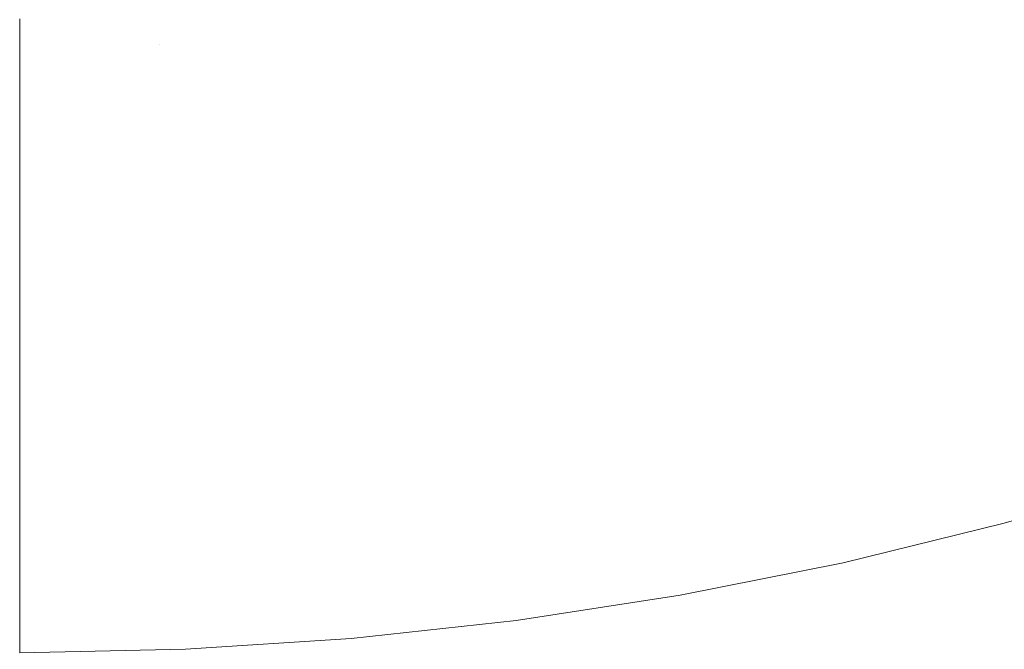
# Model space of a CAD drawing. Header units: centimetres. Extents: x -26 to 27.3, y -25.3 to -23.5.
# Tile 127 of 221: x 9.1825 to 9.2602, y -25.0596 to -25.01. Entities that reach past the tile are written whole.
import ezdxf

# ---------------------------------------------------------------- set-up
doc = ezdxf.new("R2010")
doc.units = ezdxf.units.CM
doc.header["$LTSCALE"] = 2.54
doc.layers.add('Lucido design-1', color=7, linetype='Continuous')

# ---------------------------------------------------------------- blocks, each defined once
blk = doc.blocks.new('Gruppo-4-1')
at = {"color": 7, "linetype": 'Continuous', "lineweight": 9}
blk.add_3dface([(-25.917482, -23.559888, 1050.422055), (-25.917482, -25.159888, 1050.422055), (27.182518, -25.159888, 1050.422055), (27.182518, -23.559888, 1050.422055)], dxfattribs=at)
for points, invisible_edges in [([(9.260604, -25.007546, 1049.630546), (9.249727, -25.010716, 1049.630546), (9.248763, -25.007118, 1049.63228), (9.259484, -25.003993, 1049.63228)], 15), ([(9.22633, -25.008358, 1049.634163), (9.21545, -25.010033, 1049.634163), (9.214985, -25.006499, 1049.636193), (9.225711, -25.004848, 1049.636193)], 15), ([(9.21545, -25.010033, 1049.634163), (9.204508, -25.011231, 1049.634163), (9.204197, -25.00768, 1049.636193), (9.214985, -25.006499, 1049.636193)], 15), ([(9.237916, -25.009772, 1049.63228), (9.226963, -25.011951, 1049.63228), (9.22633, -25.008358, 1049.634163), (9.237126, -25.006211, 1049.634163)], 15), ([(9.249727, -25.010716, 1049.630546), (9.238722, -25.013409, 1049.630546), (9.237916, -25.009772, 1049.63228), (9.248763, -25.007118, 1049.63228)], 15), ([(9.204508, -25.011231, 1049.634163), (9.193523, -25.011951, 1049.634163), (9.193368, -25.00839, 1049.636193), (9.204197, -25.00768, 1049.636193)], 15), ([(9.261746, -25.011167, 1049.628965), (9.25071, -25.014383, 1049.628965), (9.249727, -25.010716, 1049.630546), (9.260604, -25.007546, 1049.630546)], 15), ([(9.193368, -25.00839, 1049.636193), (9.193523, -25.011951, 1049.634163), (9.182518, -25.012191, 1049.634163), (9.182518, -25.009898, 1049.63547)], 11), ([(9.226963, -25.011951, 1049.63228), (9.215926, -25.013649, 1049.63228), (9.21545, -25.010033, 1049.634163), (9.22633, -25.008358, 1049.634163)], 15), ([(-7.917482, -25.012191, 1049.634163), (-7.917482, -25.009898, 1049.63547), (9.182518, -25.009898, 1049.63547), (9.182518, -25.012191, 1049.634163)], 10), ([(9.215926, -25.013649, 1049.63228), (9.204826, -25.014865, 1049.63228), (9.204508, -25.011231, 1049.634163), (9.21545, -25.010033, 1049.634163)], 15), ([(9.238722, -25.013409, 1049.630546), (9.22761, -25.015619, 1049.630546), (9.226963, -25.011951, 1049.63228), (9.237916, -25.009772, 1049.63228)], 15), ([(9.204826, -25.014865, 1049.63228), (9.193682, -25.015595, 1049.63228), (9.193523, -25.011951, 1049.634163), (9.204508, -25.011231, 1049.634163)], 15), ([(9.25071, -25.014383, 1049.628965), (9.239544, -25.017116, 1049.628965), (9.238722, -25.013409, 1049.630546), (9.249727, -25.010716, 1049.630546)], 15), ([(9.262907, -25.01485, 1049.627541), (9.251709, -25.018114, 1049.627541), (9.25071, -25.014383, 1049.628965), (9.261746, -25.011167, 1049.628965)], 15), ([(9.193523, -25.011951, 1049.634163), (9.193682, -25.015595, 1049.63228), (9.182518, -25.015839, 1049.63228), (9.182518, -25.013723, 1049.633372)], 11), ([(9.182518, -25.013723, 1049.633372), (9.182518, -25.012191, 1049.634163), (9.193523, -25.011951, 1049.634163)], 10), ([(9.22761, -25.015619, 1049.630546), (9.216412, -25.017343, 1049.630546), (9.215926, -25.013649, 1049.63228), (9.226963, -25.011951, 1049.63228)], 15), ([(9.182518, -25.012191, 1049.634163), (9.182518, -25.013723, 1049.633372), (-7.917482, -25.013723, 1049.633372), (-7.917482, -25.012191, 1049.634163)], 10), ([(9.239544, -25.017116, 1049.628965), (9.22827, -25.019358, 1049.628965), (9.22761, -25.015619, 1049.630546), (9.238722, -25.013409, 1049.630546)], 15), ([(-7.917482, -25.015839, 1049.63228), (-7.917482, -25.013723, 1049.633372), (9.182518, -25.013723, 1049.633372), (9.182518, -25.015839, 1049.63228)], 10), ([(9.216412, -25.017343, 1049.630546), (9.20515, -25.018576, 1049.630546), (9.204826, -25.014865, 1049.63228), (9.215926, -25.013649, 1049.63228)], 15), ([(9.20515, -25.018576, 1049.630546), (9.193845, -25.019317, 1049.630546), (9.193682, -25.015595, 1049.63228), (9.204826, -25.014865, 1049.63228)], 15), ([(9.251709, -25.018114, 1049.627541), (9.24038, -25.020886, 1049.627541), (9.239544, -25.017116, 1049.628965), (9.25071, -25.014383, 1049.628965)], 15), ([(9.264086, -25.018589, 1049.626276), (9.252724, -25.021901, 1049.626276), (9.251709, -25.018114, 1049.627541), (9.262907, -25.01485, 1049.627541)], 15), ([(9.182518, -25.015839, 1049.63228), (9.182518, -25.017635, 1049.631444), (-7.917482, -25.017635, 1049.631444), (-7.917482, -25.015839, 1049.63228)], 10), ([(9.182518, -25.017635, 1049.631444), (9.182518, -25.015839, 1049.63228), (9.193682, -25.015595, 1049.63228), (9.193845, -25.019317, 1049.630546)], 14), ([(9.22827, -25.019358, 1049.628965), (9.216908, -25.021107, 1049.628965), (9.216412, -25.017343, 1049.630546), (9.22761, -25.015619, 1049.630546)], 15), ([(9.216908, -25.021107, 1049.628965), (9.205481, -25.022358, 1049.628965), (9.20515, -25.018576, 1049.630546), (9.216412, -25.017343, 1049.630546)], 15), ([(9.24038, -25.020886, 1049.627541), (9.22894, -25.023161, 1049.627541), (9.22827, -25.019358, 1049.628965), (9.239544, -25.017116, 1049.628965)], 15), ([(-7.917482, -25.019564, 1049.630546), (-7.917482, -25.017635, 1049.631444), (9.182518, -25.017635, 1049.631444), (9.182518, -25.019564, 1049.630546)], 10), ([(9.193845, -25.019317, 1049.630546), (9.182518, -25.019564, 1049.630546), (9.182518, -25.017635, 1049.631444)], 9), ([(9.252724, -25.021901, 1049.626276), (9.241228, -25.024714, 1049.626276), (9.24038, -25.020886, 1049.627541), (9.251709, -25.018114, 1049.627541)], 15), ([(9.205481, -25.022358, 1049.628965), (9.19401, -25.02311, 1049.628965), (9.193845, -25.019317, 1049.630546), (9.20515, -25.018576, 1049.630546)], 15), ([(9.265281, -25.022378, 1049.625172), (9.253752, -25.025738, 1049.625172), (9.252724, -25.021901, 1049.626276), (9.264086, -25.018589, 1049.626276)], 15), ([(9.182518, -25.019564, 1049.630546), (9.182518, -25.021628, 1049.629687), (-7.917482, -25.021628, 1049.629687), (-7.917482, -25.019564, 1049.630546)], 10), ([(9.182518, -25.021628, 1049.629687), (9.182518, -25.019564, 1049.630546), (9.193845, -25.019317, 1049.630546), (9.19401, -25.02311, 1049.628965)], 14), ([(9.22894, -25.023161, 1049.627541), (9.217412, -25.024936, 1049.627541), (9.216908, -25.021107, 1049.628965), (9.22827, -25.019358, 1049.628965)], 15), ([(9.217412, -25.024936, 1049.627541), (9.205818, -25.026206, 1049.627541), (9.205481, -25.022358, 1049.628965), (9.216908, -25.021107, 1049.628965)], 15), ([(9.241228, -25.024714, 1049.626276), (9.229621, -25.027022, 1049.626276), (9.22894, -25.023161, 1049.627541), (9.24038, -25.020886, 1049.627541)], 15), ([(-7.917482, -25.023361, 1049.628965), (-7.917482, -25.021628, 1049.629687), (9.182518, -25.021628, 1049.629687), (9.182518, -25.023361, 1049.628965)], 10), ([(9.19401, -25.02311, 1049.628965), (9.182518, -25.023361, 1049.628965), (9.182518, -25.021628, 1049.629687)], 9), ([(9.253752, -25.025738, 1049.625172), (9.242088, -25.028592, 1049.625172), (9.241228, -25.024714, 1049.626276), (9.252724, -25.021901, 1049.626276)], 15), ([(9.205818, -25.026206, 1049.627541), (9.194179, -25.026968, 1049.627541), (9.19401, -25.02311, 1049.628965), (9.205481, -25.022358, 1049.628965)], 15), ([(9.266489, -25.02621, 1049.624232), (9.254792, -25.02962, 1049.624232), (9.253752, -25.025738, 1049.625172), (9.265281, -25.022378, 1049.625172)], 15), ([(9.182518, -25.023361, 1049.628965), (9.182518, -25.025693, 1049.628105), (-7.917482, -25.025693, 1049.628105), (-7.917482, -25.023361, 1049.628965)], 10), ([(9.182518, -25.025693, 1049.628105), (9.182518, -25.023361, 1049.628965), (9.19401, -25.02311, 1049.628965), (9.194179, -25.026968, 1049.627541)], 14), ([(9.229621, -25.027022, 1049.626276), (9.217924, -25.028823, 1049.626276), (9.217412, -25.024936, 1049.627541), (9.22894, -25.023161, 1049.627541)], 15), ([(9.217924, -25.028823, 1049.626276), (9.206159, -25.030111, 1049.626276), (9.205818, -25.026206, 1049.627541), (9.217412, -25.024936, 1049.627541)], 15), ([(9.242088, -25.028592, 1049.625172), (9.230311, -25.030935, 1049.625172), (9.229621, -25.027022, 1049.626276), (9.241228, -25.024714, 1049.626276)], 15), ([(-7.917482, -25.027223, 1049.627541), (-7.917482, -25.025693, 1049.628105), (9.182518, -25.025693, 1049.628105), (9.182518, -25.027223, 1049.627541)], 10), ([(9.194179, -25.026968, 1049.627541), (9.182518, -25.027223, 1049.627541), (9.182518, -25.025693, 1049.628105)], 9), ([(9.254792, -25.02962, 1049.624232), (9.242958, -25.032515, 1049.624232), (9.242088, -25.028592, 1049.625172), (9.253752, -25.025738, 1049.625172)], 15), ([(9.206159, -25.030111, 1049.626276), (9.19435, -25.030885, 1049.626276), (9.194179, -25.026968, 1049.627541), (9.205818, -25.026206, 1049.627541)], 15), ([(9.267709, -25.03008, 1049.623459), (9.255842, -25.033539, 1049.623459), (9.254792, -25.02962, 1049.624232), (9.266489, -25.02621, 1049.624232)], 15), ([(9.182518, -25.027223, 1049.627541), (9.182518, -25.029823, 1049.626702), (-7.917482, -25.029823, 1049.626702), (-7.917482, -25.027223, 1049.627541)], 10), ([(9.182518, -25.029823, 1049.626702), (9.182518, -25.027223, 1049.627541), (9.194179, -25.026968, 1049.627541), (9.19435, -25.030885, 1049.626276)], 14), ([(9.230311, -25.030935, 1049.625172), (9.218442, -25.032762, 1049.625172), (9.217924, -25.028823, 1049.626276), (9.229621, -25.027022, 1049.626276)], 15), ([(9.218442, -25.032762, 1049.625172), (9.206506, -25.034069, 1049.625172), (9.206159, -25.030111, 1049.626276), (9.217924, -25.028823, 1049.626276)], 15), ([(9.242958, -25.032515, 1049.624232), (9.231009, -25.034892, 1049.624232), (9.230311, -25.030935, 1049.625172), (9.242088, -25.028592, 1049.625172)], 15), ([(-7.917482, -25.031143, 1049.626276), (-7.917482, -25.029823, 1049.626702), (9.182518, -25.029823, 1049.626702), (9.182518, -25.031143, 1049.626276)], 10), ([(9.19435, -25.030885, 1049.626276), (9.182518, -25.031143, 1049.626276), (9.182518, -25.029823, 1049.626702)], 9), ([(9.255842, -25.033539, 1049.623459), (9.243836, -25.036477, 1049.623459), (9.242958, -25.032515, 1049.624232), (9.254792, -25.02962, 1049.624232)], 15), ([(9.206506, -25.034069, 1049.625172), (9.194523, -25.034854, 1049.625172), (9.19435, -25.030885, 1049.626276), (9.206159, -25.030111, 1049.626276)], 15), ([(9.268939, -25.03398, 1049.622853), (9.256901, -25.037489, 1049.622853), (9.255842, -25.033539, 1049.623459), (9.267709, -25.03008, 1049.623459)], 15), ([(9.182518, -25.031143, 1049.626276), (9.182518, -25.034011, 1049.625479), (-7.917482, -25.034011, 1049.625479), (-7.917482, -25.031143, 1049.626276)], 10), ([(9.182518, -25.034011, 1049.625479), (9.182518, -25.031143, 1049.626276), (9.19435, -25.030885, 1049.626276), (9.194523, -25.034854, 1049.625172)], 14), ([(9.231009, -25.034892, 1049.624232), (9.218967, -25.036746, 1049.624232), (9.218442, -25.032762, 1049.625172), (9.230311, -25.030935, 1049.625172)], 15), ([(9.218967, -25.036746, 1049.624232), (9.206856, -25.038072, 1049.624232), (9.206506, -25.034069, 1049.625172), (9.218442, -25.032762, 1049.625172)], 15), ([(9.243836, -25.036477, 1049.623459), (9.231713, -25.038888, 1049.623459), (9.231009, -25.034892, 1049.624232), (9.242958, -25.032515, 1049.624232)], 15), ([(9.256901, -25.037489, 1049.622853), (9.244721, -25.040469, 1049.622853), (9.243836, -25.036477, 1049.623459), (9.255842, -25.033539, 1049.623459)], 15), ([(-7.917482, -25.035116, 1049.625172), (-7.917482, -25.034011, 1049.625479), (9.182518, -25.034011, 1049.625479), (9.182518, -25.035116, 1049.625172)], 10), ([(9.194523, -25.034854, 1049.625172), (9.182518, -25.035116, 1049.625172), (9.182518, -25.034011, 1049.625479)], 9), ([(9.206856, -25.038072, 1049.624232), (9.194699, -25.038869, 1049.624232), (9.194523, -25.034854, 1049.625172), (9.206506, -25.034069, 1049.625172)], 15), ([(9.270176, -25.037904, 1049.622417), (9.257966, -25.041463, 1049.622417), (9.256901, -25.037489, 1049.622853), (9.268939, -25.03398, 1049.622853)], 15), ([(9.182518, -25.035116, 1049.625172), (9.182518, -25.038247, 1049.62444), (-7.917482, -25.038247, 1049.62444), (-7.917482, -25.035116, 1049.625172)], 10), ([(9.182518, -25.038247, 1049.62444), (9.182518, -25.035116, 1049.625172), (9.194523, -25.034854, 1049.625172), (9.194699, -25.038869, 1049.624232)], 14), ([(9.231713, -25.038888, 1049.623459), (9.219497, -25.040768, 1049.623459), (9.218967, -25.036746, 1049.624232), (9.231009, -25.034892, 1049.624232)], 15), ([(9.219497, -25.040768, 1049.623459), (9.20721, -25.042114, 1049.623459), (9.206856, -25.038072, 1049.624232), (9.218967, -25.036746, 1049.624232)], 15), ([(9.244721, -25.040469, 1049.622853), (9.232423, -25.042915, 1049.622853), (9.231713, -25.038888, 1049.623459), (9.243836, -25.036477, 1049.623459)], 15), ([(9.257966, -25.041463, 1049.622417), (9.245612, -25.044486, 1049.622417), (9.244721, -25.040469, 1049.622853), (9.256901, -25.037489, 1049.622853)], 15), ([(-7.917482, -25.039135, 1049.624232), (-7.917482, -25.038247, 1049.62444), (9.182518, -25.038247, 1049.62444), (9.182518, -25.039135, 1049.624232)], 10), ([(9.194699, -25.038869, 1049.624232), (9.182518, -25.039135, 1049.624232), (9.182518, -25.038247, 1049.62444)], 9), ([(9.20721, -25.042114, 1049.623459), (9.194875, -25.042922, 1049.623459), (9.194699, -25.038869, 1049.624232), (9.206856, -25.038072, 1049.624232)], 15), ([(9.271419, -25.041845, 1049.62215), (9.259035, -25.045454, 1049.62215), (9.257966, -25.041463, 1049.622417), (9.270176, -25.037904, 1049.622417)], 15), ([(9.182518, -25.039135, 1049.624232), (9.182518, -25.042525, 1049.623586), (-7.917482, -25.042525, 1049.623586), (-7.917482, -25.039135, 1049.624232)], 10), ([(9.182518, -25.042525, 1049.623586), (9.182518, -25.039135, 1049.624232), (9.194699, -25.038869, 1049.624232), (9.194875, -25.042922, 1049.623459)], 14), ([(9.232423, -25.042915, 1049.622853), (9.22003, -25.044823, 1049.622853), (9.219497, -25.040768, 1049.623459), (9.231713, -25.038888, 1049.623459)], 15), ([(9.245612, -25.044486, 1049.622417), (9.233138, -25.046967, 1049.622417), (9.232423, -25.042915, 1049.622853), (9.244721, -25.040469, 1049.622853)], 15), ([(9.22003, -25.044823, 1049.622853), (9.207566, -25.046188, 1049.622853), (9.20721, -25.042114, 1049.623459), (9.219497, -25.040768, 1049.623459)], 15), ([(9.259035, -25.045454, 1049.62215), (9.246506, -25.04852, 1049.62215), (9.245612, -25.044486, 1049.622417), (9.257966, -25.041463, 1049.622417)], 15), ([(9.207566, -25.046188, 1049.622853), (9.195054, -25.047008, 1049.622853), (9.194875, -25.042922, 1049.623459), (9.20721, -25.042114, 1049.623459)], 15), ([(9.27273, -25.046003, 1049.622055), (9.260164, -25.049666, 1049.622055), (9.259035, -25.045454, 1049.62215), (9.271419, -25.041845, 1049.62215)], 14), ([(-7.917482, -25.043192, 1049.623459), (-7.917482, -25.042525, 1049.623586), (9.182518, -25.042525, 1049.623586), (9.182518, -25.043192, 1049.623459)], 10), ([(9.194875, -25.042922, 1049.623459), (9.182518, -25.043192, 1049.623459), (9.182518, -25.042525, 1049.623586)], 9), ([(9.182518, -25.046837, 1049.622919), (9.182518, -25.043192, 1049.623459), (9.194875, -25.042922, 1049.623459), (9.195054, -25.047008, 1049.622853)], 14), ([(9.233138, -25.046967, 1049.622417), (9.220567, -25.048902, 1049.622417), (9.22003, -25.044823, 1049.622853), (9.232423, -25.042915, 1049.622853)], 15), ([(9.182518, -25.043192, 1049.623459), (9.182518, -25.046837, 1049.622919), (-7.917482, -25.046837, 1049.622919), (-7.917482, -25.043192, 1049.623459)], 10), ([(9.246506, -25.04852, 1049.62215), (9.233855, -25.051037, 1049.62215), (9.233138, -25.046967, 1049.622417), (9.245612, -25.044486, 1049.622417)], 15), ([(9.220567, -25.048902, 1049.622417), (9.207925, -25.050286, 1049.622417), (9.207566, -25.046188, 1049.622853), (9.22003, -25.044823, 1049.622853)], 15), ([(9.260164, -25.049666, 1049.622055), (9.24745, -25.052777, 1049.622055), (9.246506, -25.04852, 1049.62215), (9.259035, -25.045454, 1049.62215)], 14), ([(-7.917482, -25.047281, 1049.622853), (-7.917482, -25.046837, 1049.622919), (9.182518, -25.046837, 1049.622919), (9.182518, -25.047281, 1049.622853)], 10), ([(9.195054, -25.047008, 1049.622853), (9.182518, -25.047281, 1049.622853), (9.182518, -25.046837, 1049.622919)], 9), ([(9.207925, -25.050286, 1049.622417), (9.195233, -25.051118, 1049.622417), (9.195054, -25.047008, 1049.622853), (9.207566, -25.046188, 1049.622853)], 15), ([(9.182518, -25.047281, 1049.622853), (9.182518, -25.051173, 1049.62244), (-7.917482, -25.051173, 1049.62244), (-7.917482, -25.047281, 1049.622853)], 10), ([(9.182518, -25.051173, 1049.62244), (9.182518, -25.047281, 1049.622853), (9.195054, -25.047008, 1049.622853), (9.195233, -25.051118, 1049.622417)], 14), ([(9.233855, -25.051037, 1049.62215), (9.221107, -25.052999, 1049.62215), (9.220567, -25.048902, 1049.622417), (9.233138, -25.046967, 1049.622417)], 15), ([(9.221107, -25.052999, 1049.62215), (9.208285, -25.054403, 1049.62215), (9.207925, -25.050286, 1049.622417), (9.220567, -25.048902, 1049.622417)], 15), ([(9.24745, -25.052777, 1049.622055), (9.234612, -25.05533, 1049.622055), (9.233855, -25.051037, 1049.62215), (9.246506, -25.04852, 1049.62215)], 14), ([(27.182518, -25.159888, 1049.622055), (9.24745, -25.052777, 1049.622055), (9.260164, -25.049666, 1049.622055)], 9), ([(9.208285, -25.054403, 1049.62215), (9.195414, -25.055247, 1049.62215), (9.195233, -25.051118, 1049.622417), (9.207925, -25.050286, 1049.622417)], 15), ([(-7.917482, -25.051396, 1049.622417), (-7.917482, -25.051173, 1049.62244), (9.182518, -25.051173, 1049.62244), (9.182518, -25.051396, 1049.622417)], 10), ([(9.182518, -25.051396, 1049.622417), (9.182518, -25.055526, 1049.62215), (-7.917482, -25.055526, 1049.62215), (-7.917482, -25.051396, 1049.622417)], 10), ([(9.195233, -25.051118, 1049.622417), (9.182518, -25.051396, 1049.622417), (9.182518, -25.051173, 1049.62244)], 9), ([(9.195414, -25.055247, 1049.62215), (9.182518, -25.055528, 1049.62215), (9.182518, -25.051396, 1049.622417), (9.195233, -25.051118, 1049.622417)], 13), ([(9.234612, -25.05533, 1049.622055), (9.221676, -25.057321, 1049.622055), (9.221107, -25.052999, 1049.62215), (9.233855, -25.051037, 1049.62215)], 14), ([(9.221676, -25.057321, 1049.622055), (9.208665, -25.058746, 1049.622055), (9.208285, -25.054403, 1049.62215), (9.221107, -25.052999, 1049.62215)], 14), ([(27.182518, -25.159888, 1049.622055), (9.234612, -25.05533, 1049.622055), (9.24745, -25.052777, 1049.622055)], 9), ([(9.208665, -25.058746, 1049.622055), (9.195604, -25.059602, 1049.622055), (9.195414, -25.055247, 1049.62215), (9.208285, -25.054403, 1049.62215)], 14), ([(9.195604, -25.059602, 1049.622055), (9.182518, -25.059888, 1049.622055), (9.182518, -25.055528, 1049.62215), (9.195414, -25.055247, 1049.62215)], 12), ([(9.221676, -25.057321, 1049.622055), (9.234612, -25.05533, 1049.622055), (27.182518, -25.159888, 1049.622055)], 10), ([(27.182518, -25.159888, 1049.622055), (9.208665, -25.058746, 1049.622055), (9.221676, -25.057321, 1049.622055)], 9), ([(27.182518, -25.159888, 1049.622055), (9.195604, -25.059602, 1049.622055), (9.208665, -25.058746, 1049.622055)], 9)]:
    blk.add_3dface(points, dxfattribs=dict(at, invisible_edges=invisible_edges))

msp = doc.modelspace()

# ---------------------------------------------------------------- block references
at = {"layer": 'Lucido design-1', "color": 7}
msp.add_blockref('Gruppo-4-1', (0, 0), dxfattribs=at)

doc.saveas('drawing.dxf')
